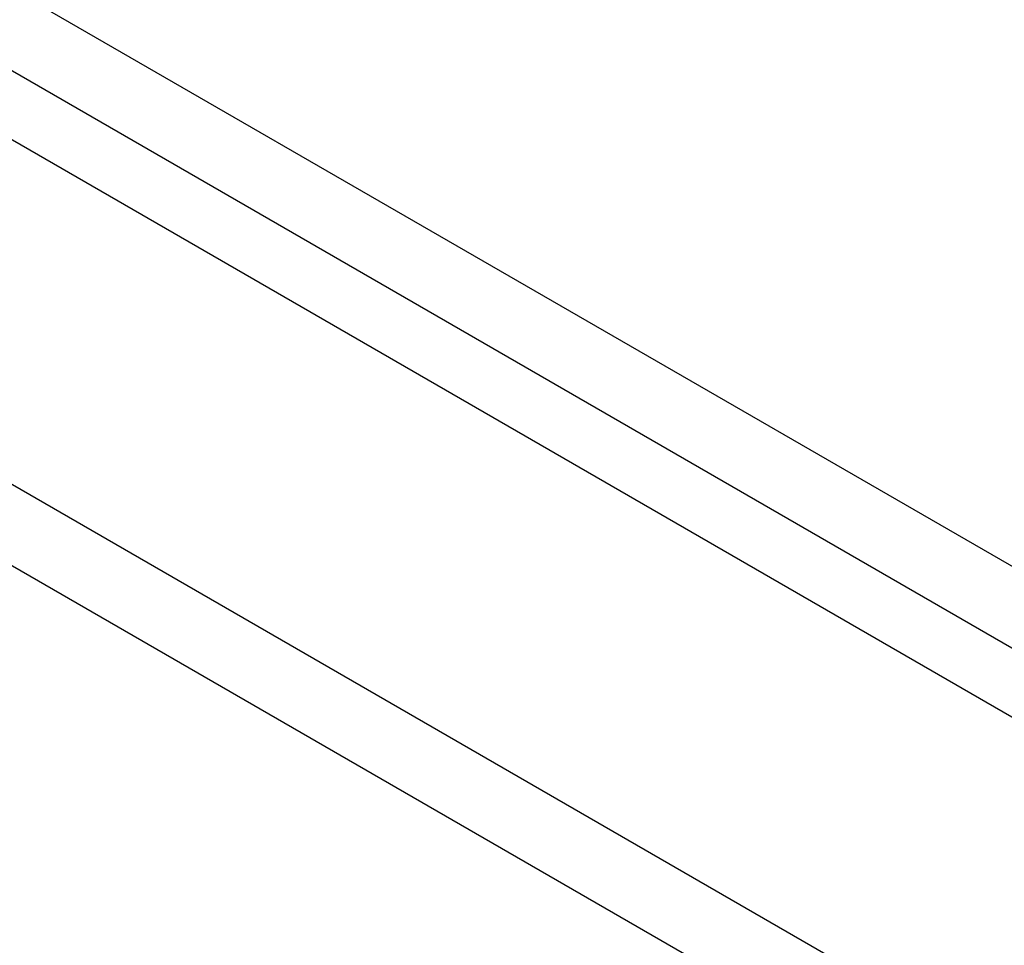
# Model space of a CAD drawing. Header units: inches. Extents: x 20 to 506, y 54 to 236.
# Tile 215 of 245: x 465.63 to 467.58, y 208.89 to 210.72. Entities that reach past the tile are written whole.
import ezdxf

# ---------------------------------------------------------------- set-up
doc = ezdxf.new("R2010")
doc.units = ezdxf.units.IN
doc.header["$MEASUREMENT"] = 0
doc.layers.add('Visible Edges(ANSI)', color=7, linetype='Continuous', lineweight=25)
doc.layers.add('Visible Tangent Edges(ANSI)', color=7, linetype='Continuous', lineweight=25)

msp = doc.modelspace()

# ---------------------------------------------------------------- linework, layer by layer
at = {"layer": 'Visible Edges(ANSI)'}
msp.add_line((464.6236, 211.058), (498.2854, 191.6234), dxfattribs=at)
at = {"layer": 'Visible Tangent Edges(ANSI)'}
for p, q in [((498.5563, 191.7649), (464.7551, 211.28)), ((464.6851, 211.1588), (498.4863, 191.6437)), ((464.0332, 210.7171), (497.695, 191.2825)), ((497.625, 191.1612), (463.9632, 210.5959))]:
    msp.add_line(p, q, dxfattribs=at)

doc.saveas('drawing.dxf')
